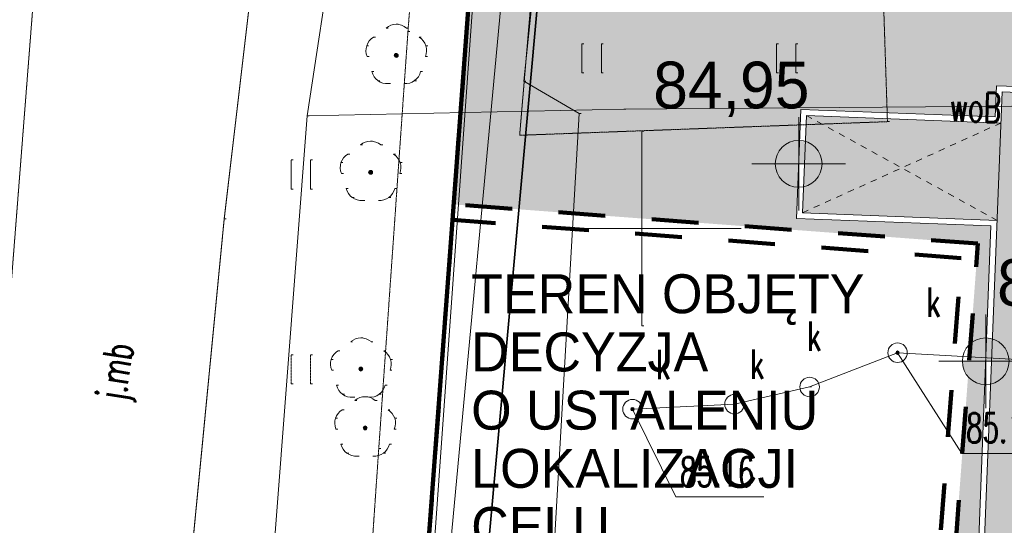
# Model space of a CAD drawing. Extents: x -280518 to 406552, y -27905 to 3675735.
# Tile 11 of 68: x -179824 to -154526, y 117005 to 129982. Entities that reach past the tile are written whole.
import ezdxf

# ---------------------------------------------------------------- set-up
doc = ezdxf.new("R2010")
doc.units = 0
doc.header["$MEASUREMENT"] = 0
for name, pattern in [('L_0_03', [1, 0.5, -0.5]), ('L_0_06', [2, 1.5, -0.5]), ('Long Dashed', [2400, 1200, -1200]), ('Przerywana', [320, 160, -160])]:
    doc.linetypes.add(name, pattern=pattern)
for name, color, linetype, lineweight in [('0_Nr_Pióra__7', 7, 'Continuous', 13), ('Arch drogi_Nr_Pióra__21', 7, 'Continuous', 9), ('ARCH MAPA RUSINOWO_Nr_Pióra__60', 230, 'Continuous', 211), ('Arch opisy_Nr_Pióra__80', 3, 'Continuous', 211), ('arch wypelnienia_Nr_Pióra__101', 8, 'Continuous', 13), ('drzewo_lisciaste_Nr_Pióra__7', 7, 'Continuous', 13), ('inny_obiekt_zagospodarowania_terenu_Nr_Pióra__7', 7, 'Continuous', 13), ('INWENT RZĘDNE_Nr_Pióra__21', 7, 'Continuous', 9), ('jezdnia_Atr17_Nr_Pióra__7', 7, 'Continuous', 13), ('jezdnia_Nr_Pióra__7', 7, 'Continuous', 13), ('kraweznik_Nr_Pióra__7', 7, 'Continuous', 13), ('ogr_Nr_Pióra__7', 7, 'Continuous', 13), ('ogrodzenie_trwale_Nr_Pióra__7', 7, 'Continuous', 13), ('przewod_kanalizacyjny_Nr_Pióra__7', 7, 'Continuous', 13), ('przewod_telekomunikacyjny_napowietrzny_Nr_Pióra__30', 134, 'Continuous', 35), ('przewod_telekomunikacyjny_podziemny_Nr_Pióra__7', 7, 'Continuous', 13), ('przewod_wodociagowy_Atr1_Nr_Pióra__7', 7, 'Continuous', 13), ('przewod_wodociagowy_Nr_Pióra__7', 7, 'Continuous', 13), ('rzedna_Atr2_Nr_Pióra__7', 7, 'Continuous', 13), ('rzedna_Nr_Pióra__7', 7, 'Continuous', 13), ('studnia_kanalizacyjna_Atr17_Nr_Pióra__7', 7, 'Continuous', 13), ('studnia_kanalizacyjna_Nr_Pióra__7', 7, 'Continuous', 13), ('trawnik_Nr_Pióra__7', 7, 'Continuous', 13), ('Wstawianie_ramki_sekcyjnej_z_opisem_Nr_Pióra__7', 7, 'Continuous', 13)]:
    doc.layers.add(name, color=color, linetype=linetype, lineweight=lineweight)
for name, color, linetype, lineweight, true_color in [('218_kontur_uzytku_gruntowego_Nr_Pióra__3', 7, 'Continuous', 13, 0xff6600), ('219_dzialka_ewidencyjna_Nr_Pióra__96', 7, 'Continuous', 13, 0x00d59f), ('Arch opisy_Nr_Pióra__38', 7, 'Continuous', 211, 0xe3b979), ('arch wypelnienia_Nr_Pióra__102', 7, 'Continuous', 9, 0xcccccc), ('arch wypelnienia_Nr_Pióra__4', 7, 'Continuous', 9, 0x029e21)]:
    doc.layers.add(name, color=color, linetype=linetype, lineweight=lineweight, true_color=true_color)
doc.layers.add('INWENT RZĘDNE', color=7, linetype='Continuous')
doc.styles.add('GENERATED_STYLE_4', font='txt')
doc.styles.add('GENERATED_STYLE_9', font='Simplex.shx', dxfattribs={"bigfont": 'BIGFONT.SHX'})
doc.linetypes.add('L_0_15_SHX', pattern='A,0,[2,Rusinowo ZAGOSPODAROWANIE1.Shx,S=7.5,R=0,X=0,Y=0],-7.5,0', length=7.5)
doc.linetypes.add('L_0_B0_SHX', pattern='A,0,[3,Rusinowo ZAGOSPODAROWANIE1.Shx,S=15,R=0,X=0,Y=0],-15,0', length=15)

# ---------------------------------------------------------------- blocks, each defined once
blk = doc.blocks.new('Koty wysokościowe_35', base_point=(-155004, 121215))
at = {"layer": 'INWENT RZĘDNE_Nr_Pióra__21', "linetype": 'Continuous'}
for points in [[(-155004, 121215), (-154404, 121215), (-154449, 121445), (-154579, 121639), (-154774, 121769), (-155004, 121815)], [(-155004, 121215), (-155604, 121215), (-155558, 120985), (-155428, 120791), (-155233, 120661), (-155004, 120615)]]:
    blk.add_hatch(color=256, dxfattribs=at).paths.add_polyline_path(points, flags=0)
for p, q in [((-155004, 120015), (-155004, 122415)), ((-156204, 121215), (-153804, 121215))]:
    blk.add_line(p, q, dxfattribs=at)
blk.add_circle((-155004, 121215), 600, dxfattribs=at)
at = {"layer": 'INWENT RZĘDNE_Nr_Pióra__21', "insert": (-154712, 122415), "char_height": 1200, "attachment_point": 7, "style": 'GENERATED_STYLE_4'}
blk.add_mtext('{85,00}', dxfattribs=at)
blk = doc.blocks.new('Koty wysokościowe_37', base_point=(-159809, 126282))
at = {"layer": 'INWENT RZĘDNE_Nr_Pióra__21', "linetype": 'Continuous'}
for points in [[(-159809, 126282), (-159209, 126282), (-159255, 126511), (-159385, 126706), (-159580, 126836), (-159809, 126882)], [(-159809, 126282), (-160409, 126282), (-160364, 126052), (-160234, 125857), (-160039, 125727), (-159809, 125682)]]:
    blk.add_hatch(color=256, dxfattribs=at).paths.add_polyline_path(points, flags=0)
for p, q in [((-159809, 125082), (-159809, 127482)), ((-161009, 126282), (-158609, 126282))]:
    blk.add_line(p, q, dxfattribs=at)
blk.add_circle((-159809, 126282), 600, dxfattribs=at)
at = {"layer": 'INWENT RZĘDNE_Nr_Pióra__21', "insert": (-163547, 127482), "char_height": 1200, "attachment_point": 7, "style": 'GENERATED_STYLE_4'}
blk.add_mtext('{84,95}', dxfattribs=at)

msp = doc.modelspace()

# ---------------------------------------------------------------- hatches: boundary and pattern name
at = {"layer": 'arch wypelnienia_Nr_Pióra__101', "linetype": 'Continuous'}
msp.add_hatch(color=256, dxfattribs=at).paths.add_polyline_path([(-159708, 125027), (-154712, 124831), (-154615, 127330), (-159611, 127525)], flags=0)
at = {"layer": 'arch wypelnienia_Nr_Pióra__102', "linetype": 'Continuous', "lineweight": 0, "true_color": 0x666666}
msp.add_hatch(color=251, dxfattribs=at).paths.add_polyline_path([(-167895, 87320), (-134226, 85682), (-134069, 89679), (-145121, 90217, -0.256988), (-149513, 92956), (-149501, 93264), (-149404, 95762), (-150842, 95818), (-150649, 100754), (-149587, 127934), (-154583, 128129), (-154615, 127330), (-154712, 124831), (-155841, 95954, -0.41376), (-159988, 92113, -0.413472), (-161424, 93670), (-161284, 97267), (-164781, 97404), (-164903, 94546, -0.417012), (-167666, 92014)], flags=0)
at = {"layer": 'arch wypelnienia_Nr_Pióra__4', "linetype": 'Continuous', "lineweight": 0, "true_color": 0x014f10}
msp.add_hatch(color=108, dxfattribs=at).paths.add_polyline_path([(-171130, 92333), (-167659, 92164, 0.417012), (-165053, 94551), (-164925, 97560), (-161128, 97411), (-161275, 93664, 0.414214), (-159978, 92262, 0.414214), (-155991, 95959), (-155139, 117743), (-154868, 124687), (-159864, 124883), (-159755, 127681), (-154759, 127485), (-154727, 128285), (-143086, 127830), (-143176, 125536), (-141117, 125456), (-134732, 125206), (-134723, 125456), (-133823, 125421), (-133822, 125451), (-133322, 125431), (-133318, 125546), (-137298, 125735), (-136418, 152485), (-165958, 147155), (-167118, 146075), (-168671, 125240), (-155203, 124234), (-157213, 97309), (-170683, 98315)], flags=0)
at = {"layer": 'drzewo_lisciaste_Nr_Pióra__7', "linetype": 'Continuous'}
for points in [[(-170148, 129015, 1), (-170148, 129115, 1)], [(-170808, 126015, 1), (-170808, 126115, 1)], [(-171058, 120965, 1), (-171058, 121065, 1)], [(-170948, 119455, 1), (-170948, 119555, 1)]]:
    msp.add_hatch(color=256, dxfattribs=at).paths.add_polyline_path(points, flags=0)
at = {"layer": 'rzedna_Nr_Pióra__7', "linetype": 'Continuous'}
for points in [[(-157268, 121390, 1), (-157268, 121480, 1)], [(-164078, 119940, 1), (-164078, 120030, 1)]]:
    msp.add_hatch(color=256, dxfattribs=at).paths.add_polyline_path(points, flags=0)

# ---------------------------------------------------------------- linework, layer by layer
at = {"layer": '0_Nr_Pióra__7', "linetype": 'Continuous'}
for p, q in [((-170148, 129865), (-170098, 129865)), ((-170735, 129531), (-170685, 129531)), ((-170409, 129768), (-170359, 129768)), ((-169887, 129768), (-169837, 129768)), ((-169848, 129675), (-169798, 129675)), ((-169560, 129531), (-169510, 129531)), ((-170908, 129313), (-170858, 129313)), ((-169387, 129313), (-169337, 129313)), ((-165379, 129364), (-165329, 129364)), ((-164879, 129364), (-164829, 129364)), ((-160379, 129364), (-160329, 129364)), ((-159879, 129364), (-159829, 129364)), ((-170897, 129036), (-170847, 129036)), ((-170148, 129065), (-170098, 129065)), ((-169398, 129036), (-169348, 129036)), ((-170772, 128650), (-170722, 128650)), ((-169523, 128650), (-169473, 128650)), ((-165379, 128614), (-165329, 128614)), ((-164879, 128614), (-164829, 128614)), ((-160379, 128614), (-160329, 128614)), ((-159879, 128614), (-159829, 128614)), ((-170617, 128417), (-170567, 128417)), ((-170349, 128343), (-170299, 128343)), ((-169947, 128343), (-169897, 128343)), ((-169678, 128417), (-169628, 128417)), ((-166868, 128405), (-166818, 128405)), ((-172438, 127515), (-172388, 127515)), ((-165448, 127575), (-165398, 127575)), ((-164298, 127685), (-164248, 127685)), ((-157528, 127365), (-157478, 127365)), ((-166978, 127015), (-166928, 127015)), ((-163838, 127125), (-163788, 127125)), ((-171069, 126768), (-171019, 126768)), ((-170808, 126865), (-170758, 126865)), ((-170547, 126768), (-170497, 126768)), ((-171395, 126531), (-171345, 126531)), ((-170220, 126531), (-170170, 126531)), ((-172849, 126384), (-172799, 126384)), ((-172349, 126384), (-172299, 126384)), ((-171568, 126313), (-171518, 126313)), ((-170047, 126313), (-169997, 126313)), ((-171557, 126036), (-171507, 126036)), ((-170808, 126065), (-170758, 126065)), ((-170058, 126036), (-170008, 126036)), ((-172849, 125634), (-172799, 125634)), ((-172349, 125634), (-172299, 125634)), ((-171432, 125650), (-171382, 125650)), ((-170183, 125650), (-170133, 125650)), ((-171277, 125417), (-171227, 125417)), ((-171009, 125343), (-170959, 125343)), ((-170607, 125343), (-170557, 125343)), ((-170338, 125417), (-170288, 125417)), ((-174568, 124875), (-174518, 124875)), ((-166338, 124625), (-166288, 124625)), ((-161338, 124625), (-161288, 124625)), ((-163838, 122125), (-163788, 122125)), ((-171319, 121718), (-171269, 121718)), ((-171058, 121815), (-171008, 121815)), ((-170797, 121718), (-170747, 121718)), ((-171645, 121481), (-171595, 121481)), ((-170470, 121481), (-170420, 121481)), ((-157268, 121435), (-157218, 121435)), ((-157268, 121435), (-157218, 121435)), ((-157268, 121435), (-157218, 121435)), ((-172849, 121384), (-172799, 121384)), ((-172349, 121384), (-172299, 121384)), ((-171818, 121263), (-171768, 121263)), ((-170297, 121263), (-170247, 121263)), ((-171807, 120986), (-171757, 120986)), ((-171058, 121015), (-171008, 121015)), ((-170308, 120986), (-170258, 120986)), ((-172849, 120634), (-172799, 120634)), ((-172349, 120634), (-172299, 120634)), ((-171682, 120600), (-171632, 120600)), ((-170433, 120600), (-170383, 120600)), ((-159528, 120555), (-159478, 120555)), ((-171527, 120367), (-171477, 120367)), ((-171259, 120293), (-171209, 120293)), ((-171209, 120208), (-171159, 120208)), ((-170948, 120305), (-170898, 120305)), ((-170857, 120293), (-170807, 120293)), ((-170687, 120208), (-170637, 120208)), ((-170588, 120367), (-170538, 120367)), ((-171535, 119971), (-171485, 119971)), ((-170360, 119971), (-170310, 119971)), ((-164078, 119985), (-164028, 119985)), ((-164078, 119985), (-164028, 119985)), ((-164078, 119985), (-164028, 119985)), ((-161458, 120115), (-161408, 120115)), ((-171708, 119753), (-171658, 119753)), ((-170187, 119753), (-170137, 119753)), ((-171697, 119476), (-171647, 119476)), ((-170948, 119505), (-170898, 119505)), ((-170198, 119476), (-170148, 119476)), ((-171572, 119090), (-171522, 119090)), ((-170598, 118975), (-170548, 118975)), ((-170323, 119090), (-170273, 119090)), ((-171417, 118857), (-171367, 118857)), ((-171149, 118783), (-171099, 118783)), ((-170747, 118783), (-170697, 118783)), ((-170478, 118857), (-170428, 118857)), ((-155618, 118845), (-155568, 118845)), ((-162968, 117735), (-162918, 117735)), ((-160755, 117735), (-160705, 117735))]:
    msp.add_line(p, q, dxfattribs=at)
at = {"layer": '218_kontur_uzytku_gruntowego_Nr_Pióra__3', "linetype": 'L_0_03', "flags": 128}
for points in [[(-167118, 146075), (-171498, 87345)], [(-171498, 87345), (-167118, 146075)]]:
    msp.add_lwpolyline(points, dxfattribs=at)
at = {"layer": '219_dzialka_ewidencyjna_Nr_Pióra__96', "linetype": 'Continuous', "flags": 128}
msp.add_lwpolyline([(-167118, 146075), (-171498, 87345)], dxfattribs=at)
at = {"layer": 'Arch drogi_Nr_Pióra__21', "linetype": 'Continuous'}
for p, q in [((-154727, 128285), (-154759, 127485)), ((-144435, 127882), (-154727, 128285)), ((-154583, 128129), (-155841, 95954)), ((-144591, 127738), (-154583, 128129)), ((-159864, 124883), (-159755, 127681)), ((-154759, 127485), (-159755, 127681)), ((-159708, 125027), (-159611, 127525)), ((-154615, 127330), (-159611, 127525)), ((-154712, 124831), (-159708, 125027)), ((-154868, 124687), (-159864, 124883)), ((-154868, 124687), (-155991, 95959))]:
    msp.add_line(p, q, dxfattribs=at)
at = {"layer": 'Arch drogi_Nr_Pióra__21', "linetype": 'Przerywana'}
for p, q in [((-159611, 127525), (-154712, 124831)), ((-159708, 125027), (-154615, 127330))]:
    msp.add_line(p, q, dxfattribs=at)
at = {"layer": 'ARCH MAPA RUSINOWO_Nr_Pióra__60', "linetype": 'Continuous', "flags": 128}
msp.add_lwpolyline([(-172900, 68619), (-167118, 146075)], dxfattribs=at)
at = {"layer": 'Arch opisy_Nr_Pióra__38', "linetype": 'Long Dashed'}
for p, q in [((-168701, 124841), (-170650, 98714)), ((-155631, 123865), (-168701, 124841)), ((-157582, 97738), (-155631, 123865))]:
    msp.add_line(p, q, dxfattribs=at)
at = {"layer": 'Arch opisy_Nr_Pióra__80', "linetype": 'Long Dashed'}
for p, q in [((-167118, 146075), (-168671, 125240)), ((-155206, 124235), (-168671, 125240)), ((-157213, 97309), (-155203, 124234))]:
    msp.add_line(p, q, dxfattribs=at)
at = {"layer": 'drzewo_lisciaste_Nr_Pióra__7', "linetype": 'Continuous'}
for centre in [(-170148, 129065), (-170808, 126065), (-171058, 121015), (-170948, 119505)]:
    msp.add_circle(centre, 50, dxfattribs=at)
for centre, start, end in [((-170148, 129465), 49.272, 130.728), ((-170528, 129189), 121.308, 202.548), ((-169768, 129189), 337.452, 58.692), ((-170383, 128741), 193.221, 274.871), ((-169913, 128741), 265.129, 346.779), ((-170808, 126465), 49.272, 130.728), ((-171188, 126189), 121.308, 202.548), ((-170428, 126189), 337.452, 58.692), ((-171043, 125741), 193.221, 274.871), ((-170573, 125741), 265.129, 346.779), ((-171058, 121415), 49.272, 130.728), ((-171438, 121139), 121.308, 202.548), ((-170678, 121139), 337.452, 58.692), ((-171293, 120691), 193.221, 274.871), ((-170823, 120691), 265.129, 346.779), ((-170948, 119905), 49.272, 130.728), ((-171328, 119629), 121.308, 202.548), ((-170568, 119629), 337.452, 58.692), ((-171183, 119181), 193.221, 274.871), ((-170713, 119181), 265.129, 346.779)]:
    msp.add_arc(centre, 400, start, end, dxfattribs=at)
at = {"layer": 'inny_obiekt_zagospodarowania_terenu_Nr_Pióra__7', "linetype": 'L_0_03', "flags": 128}
for points in [[(-166978, 127015), (-166118, 137175), (-165748, 141415), (-158018, 142295)], [(-158018, 142295), (-157528, 127365), (-166978, 127015)]]:
    msp.add_lwpolyline(points, dxfattribs=at)
at = {"layer": 'jezdnia_Nr_Pióra__7', "linetype": 'L_0_06', "flags": 128}
msp.add_lwpolyline([(285352, 2827935), (277562, 2810715), (271372, 2796145), (261312, 2773715), (249882, 2748165), (248142, 2743375), (242242, 2730355), (233542, 2711115), (225782, 2693815), (216222, 2672415), (206472, 2651165), (189432, 2612485), (187482, 2608135), (184972, 2602115), (182542, 2597365), (177212, 2585275), (170622, 2570005), (165402, 2558665), (157832, 2541405), (155702, 2536775), (151672, 2527605), (145522, 2513615), (142562, 2507015), (140832, 2503265), (142412, 2501085), (141472, 2498445), (138422, 2497425), (134132, 2487705), (129372, 2477255), (128222, 2474565), (124972, 2466885), (117012, 2449375), (106352, 2424875), (104282, 2419625), (103902, 2418795), (99702, 2409535), (95562, 2399875), (87642, 2381835), (82852, 2370845), (77642, 2359275), (68622, 2339005), (62252, 2325005), (55272, 2309035), (49802, 2296505), (46682, 2289075), (39172, 2272255), (34312, 2260185), (31102, 2253365), (26382, 2242235), (21982, 2232225), (18742, 2225015), (13412, 2213415), (10552, 2207355), (2192, 2188925), (-4218, 2175165), (-10418, 2159675), (-12378, 2155195), (-18418, 2141345), (-24688, 2127295), (-25728, 2124725), (-29108, 2114615), (-32478, 2104965), (-33338, 2100765), (-34758, 2094245), (-35368, 2091235), (-35858, 2087735), (-37248, 2077715), (-38488, 2062955), (-40488, 2042055), (-41868, 2026495), (-43328, 2008685), (-44998, 1988755), (-45958, 1975605), (-46308, 1969295), (-47148, 1959485), (-47728, 1954085), (-48898, 1937665), (-49328, 1931645), (-49798, 1925185), (-50978, 1911725), (-51928, 1901785), (-52498, 1895505), (-52638, 1893275), (-54288, 1873965), (-55778, 1857715), (-57198, 1842625), (-59548, 1816765), (-60868, 1801635), (-61588, 1792535), (-62358, 1783205), (-63628, 1767595), (-65018, 1750515), (-65858, 1739665), (-67078, 1724375), (-68348, 1706765), (-68968, 1698255), (-67998, 1697735), (-66158, 1696755), (-66288, 1693695), (-69368, 1693025), (-70898, 1673905), (-71818, 1663695), (-72908, 1651065), (-71818, 1650255), (-68838, 1648015), (-69208, 1644125), (-72428, 1642245), (-73588, 1641565), (-74038, 1632565), (-75068, 1620985), (-75888, 1610175), (-76148, 1606825), (-76458, 1603125), (-77668, 1588945), (-78928, 1574165), (-80628, 1555625), (-83468, 1524215), (-85288, 1497555), (-87588, 1468095), (-91208, 1427565), (-93468, 1401895), (-93858, 1397345), (-93858, 1395575), (-94378, 1368255), (-95148, 1330855), (-96058, 1285265), (-96178, 1279615), (-96828, 1254745), (-97018, 1246705), (-96978, 1243575), (-97168, 1225315), (-97508, 1199625), (-98018, 1187925), (-98038, 1187505), (-98798, 1149585), (-98778, 1148245), (-98868, 1140885), (-98858, 1139475), (-99298, 1129975), (-99438, 1123185), (-100028, 1089835), (-100548, 1068305), (-101018, 1046555), (-101018, 1038645), (-101638, 1027035), (-101968, 1016095), (-102708, 1001885), (-103248, 986485), (-103678, 964745), (-103958, 952075), (-105108, 913625), (-105848, 887645), (-106408, 875755), (-108328, 812425), (-110168, 762165), (-110708, 746275), (-112098, 702445), (-113088, 666595), (-113868, 644795), (-115078, 614545), (-115588, 602865), (-115768, 595095), (-116088, 574855), (-116458, 565835), (-117318, 547885), (-117918, 530015), (-118718, 508845), (-119868, 489945), (-120688, 473315), (-122838, 459495), (-126088, 437525), (-129278, 416565), (-131178, 404385), (-133128, 390885), (-135398, 375905), (-137238, 363925), (-138928, 353525), (-140648, 342455), (-142618, 329865), (-143958, 321975), (-144998, 315285), (-147298, 299535), (-149478, 285165), (-151078, 274965), (-152408, 266605), (-154808, 252685), (-157028, 239535), (-158888, 227805), (-159698, 222255), (-162618, 207805), (-163618, 199855), (-166508, 181855), (-168868, 166415), (-170548, 155795), (-171328, 153835), (-171518, 152625), (-172568, 142445), (-172928, 138825), (-174568, 124875), (-176058, 109515), (-176758, 97375), (-176948, 92825), (-177218, 86205), (-177478, 78255), (-177738, 71655), (-178068, 63225), (-178408, 47705), (-178738, 31525), (-178848, 17605), (-178908, 2015), (-179198, -2285), (-178748, -5785), (-177408, -9745), (-174668, -13735), (-170858, -16295), (-189708, -11695), (-188628, -10625), (-187558, -9075), (-186548, -6185), (-185638, -1895), (-185198, 5835), (-185028, 15845), (-184718, 26615), (-184578, 39355), (-183978, 54135), (-183408, 68005), (-182638, 84115), (-182098, 97175), (-181538, 107115), (-181438, 108665), (-181418, 109075), (-180458, 117875), (-179328, 132325), (-178658, 138785), (-176668, 153635), (-175888, 155595), (-174208, 166215), (-171848, 181655), (-168958, 199655), (-167958, 207605), (-165038, 222055), (-164228, 227605), (-162368, 239335), (-160148, 252485), (-157748, 266405), (-156418, 274765), (-154818, 284965), (-152638, 299335), (-150338, 315085), (-147958, 329665), (-145988, 342255), (-144268, 353325), (-142578, 363725), (-140738, 375705), (-138468, 390685), (-136518, 404185), (-134508, 417385), (-132358, 429425), (-131088, 438045), (-129248, 450125), (-128088, 459485), (-126408, 470305), (-125758, 481125), (-124888, 493635), (-124018, 509495), (-123388, 521235), (-122978, 533825), (-122558, 547795), (-121798, 565635), (-121428, 574655), (-120318, 603055), (-120218, 605595), (-117878, 680105), (-116668, 721455), (-116238, 735805), (-114288, 791095), (-113008, 826295), (-111828, 861685), (-110948, 887905), (-110808, 892095), (-110198, 910515), (-108978, 942695), (-108398, 967385), (-107478, 997945), (-110078, 1000735), (-110018, 1003855), (-107458, 1006055), (-106518, 1042845), (-106128, 1075235), (-105678, 1083985), (-105328, 1099825), (-105278, 1116265), (-105058, 1129985), (-104958, 1141335), (-104628, 1154485), (-104128, 1166615), (-103998, 1169725), (-103698, 1177155), (-103308, 1186965), (-102678, 1202465), (-102558, 1204995), (-102208, 1223815), (-101778, 1242105), (-101808, 1246065), (-101768, 1249565), (-101578, 1259515), (-101208, 1283065), (-100978, 1304485), (-100688, 1320605), (-100388, 1334815), (-100168, 1356825), (-99438, 1379165), (-99128, 1387805), (-98918, 1393495), (-98958, 1398255), (-97928, 1409905), (-95518, 1435485), (-93868, 1454415), (-92328, 1472725), (-90368, 1495965), (-88468, 1519805), (-86718, 1540325), (-85308, 1558135), (-84278, 1574405), (-84268, 1574615), (-83358, 1583795), (-82438, 1595745), (-81538, 1606295), (-81108, 1612225), (-79798, 1626805), (-78498, 1641435), (-77258, 1657215), (-76558, 1667145), (-75698, 1679405), (-74578, 1693635), (-72978, 1711465), (-72178, 1721495), (-71218, 1733565), (-70798, 1739565), (-70658, 1741515), (-70498, 1743625), (-69528, 1756105), (-68828, 1765425), (-68158, 1775315), (-66938, 1789605), (-65808, 1801915), (-64918, 1811335), (-66978, 1812415), (-66698, 1815035), (-64458, 1817105), (-64208, 1819525), (-63618, 1826775), (-62818, 1835765), (-61508, 1850405), (-59438, 1872275), (-57548, 1891655), (-57538, 1891835), (-57358, 1894535), (-56918, 1898785), (-55478, 1916905), (-54488, 1929325), (-53288, 1944045), (-51998, 1959975), (-51848, 1963055), (-50228, 1984085), (-48368, 2006245), (-47858, 2012785), (-47528, 2016925), (-46658, 2027645), (-45228, 2047035), (-43258, 2065755), (-42138, 2077455), (-41398, 2086625), (-39838, 2096225), (-39088, 2101665), (-36008, 2111085), (-30918, 2126755), (-28628, 2132085), (-22608, 2145285), (-15308, 2161775), (-7678, 2179785), (-2798, 2190825), (5692, 2210185), (12482, 2225545), (16652, 2234245), (15622, 2235125), (13012, 2237375), (14282, 2239655), (18812, 2238805), (25372, 2253565), (31502, 2267505), (37882, 2282445), (48052, 2305985), (54012, 2319585), (60802, 2335035), (71522, 2359225), (77492, 2372395), (82762, 2384435), (87872, 2395355), (93792, 2408485), (98232, 2418455), (100652, 2424115), (106712, 2439135), (115532, 2458795), (121482, 2471965), (127862, 2486975), (137672, 2509465), (145782, 2527865), (148912, 2534925), (154652, 2547475), (160232, 2560135), (171642, 2586155), (176852, 2597615), (188952, 2625315), (200582, 2651315), (213412, 2680675), (225912, 2709015), (241742, 2744305), (248712, 2760375), (256902, 2778435), (262642, 2791385), (268382, 2805115), (275892, 2822285), (282782, 2838335), (286312, 2845915), (287452, 2848965), (288852, 2853845), (289672, 2857055), (290982, 2863555), (291382, 2868555), (290982, 2875955), (287442, 2886725), (285262, 2894025), (279772, 2911015), (274092, 2928565), (268292, 2946165), (263492, 2960475), (257562, 2978755), (251142, 2999295), (247412, 3011305), (244022, 3012015), (243492, 3014185), (244262, 3015205), (245482, 3016825), (242372, 3025045), (239212, 3033265), (235122, 3046735), (228852, 3065575), (221372, 3087105), (210472, 3118905), (201572, 3145395), (187962, 3186545), (179252, 3212295), (164932, 3255075), (162792, 3261355), (147712, 3305585), (136282, 3339725), (124862, 3373705), (114512, 3404895), (104142, 3435685), (92452, 3469795), (80652, 3505105), (71072, 3534345), (61322, 3563015), (55562, 3580805), (47392, 3605815), (39312, 3629445), (30822, 3654705), (23692, 3675735), (29012, 3672615), (37082, 3648765), (47012, 3619115), (59622, 3581175), (70602, 3548355), (84412, 3507035), (101152, 3456755), (109592, 3432165), (118372, 3405845), (124312, 3388015), (126222, 3382625), (134182, 3358855), (145872, 3324035), (155952, 3293965), (168332, 3257125), (177392, 3230435), (188052, 3199365), (192912, 3184185), (194622, 3179425), (206432, 3143505), (215392, 3117275), (222122, 3097535), (225682, 3087355), (229372, 3076555), (235662, 3058245), (242292, 3038345), (248482, 3020185), (251102, 3012725), (256642, 2995965), (260332, 2984965), (265992, 2968285), (269452, 2958075), (271232, 2953335), (273152, 2947935), (278902, 2930235), (285432, 2910705), (287772, 2903915), (289992, 2896225), (294622, 2881135), (296622, 2868365), (295872, 2863745), (294862, 2857185), (293192, 2850905), (291792, 2846365), (291312, 2844795), (287432, 2834905)], close=True, dxfattribs=at)
at = {"layer": 'kraweznik_Nr_Pióra__7', "linetype": 'Continuous', "flags": 128}
msp.add_lwpolyline([(-178408, 47705), (-178068, 63225), (-177958, 66335), (-177738, 71655), (-177478, 78255), (-177218, 86205), (-176948, 92825), (-176758, 97375), (-176058, 109515), (-174568, 124875), (-172928, 138825), (-172568, 142445), (-171518, 152625), (-171328, 153835), (-170548, 155795), (-168868, 166415), (-166508, 181855), (-163618, 199855)], dxfattribs=at)
at = {"layer": 'ogr_Nr_Pióra__7', "linetype": 'Continuous', "flags": 128}
msp.add_lwpolyline([(-170898, 92314), (-167392, 141476), (-157522, 143021)], dxfattribs=at)
at = {"layer": 'ogr_Nr_Pióra__7', "linetype": 'L_0_15_SHX', "flags": 128}
msp.add_lwpolyline([(-170898, 92314), (-167392, 141476), (-157522, 143021)], dxfattribs=at)
at = {"layer": 'ogrodzenie_trwale_Nr_Pióra__7', "linetype": 'Continuous', "flags": 128}
msp.add_lwpolyline([(-157498, 143075), (-165538, 141745), (-166528, 141585), (-167338, 131625), (-168808, 115935), (-170898, 92325)], dxfattribs=at)
at = {"layer": 'ogrodzenie_trwale_Nr_Pióra__7', "linetype": 'L_0_15_SHX', "flags": 128}
msp.add_lwpolyline([(-157498, 143075), (-165538, 141745), (-166528, 141585), (-167338, 131625), (-168808, 115935), (-170898, 92325)], dxfattribs=at)
at = {"layer": 'przewod_kanalizacyjny_Nr_Pióra__7', "linetype": 'Continuous', "flags": 128}
msp.add_lwpolyline([(-164078, 119985), (-161458, 120115), (-159528, 120555), (-157268, 121435), (-145588, 120785), (-138498, 120575), (-133508, 120355)], dxfattribs=at)
at = {"layer": 'przewod_telekomunikacyjny_napowietrzny_Nr_Pióra__30', "linetype": 'Continuous'}
msp.add_line((-169968, 92475), (-165548, 141065), dxfattribs=at)
at = {"layer": 'przewod_telekomunikacyjny_napowietrzny_Nr_Pióra__30', "linetype": 'L_0_B0_SHX'}
msp.add_line((-169968, 92475), (-165548, 141065), dxfattribs=at)
at = {"layer": 'przewod_telekomunikacyjny_podziemny_Nr_Pióra__7', "linetype": 'Continuous', "flags": 128}
msp.add_lwpolyline([(-165548, 141065), (-166868, 128405), (-165448, 127575), (-166538, 108725), (-167398, 98715), (-167808, 93855), (-168678, 82015), (-170208, 73405), (-171408, 60305), (-172648, 49255), (-171598, 47195), (-170148, 45825), (-170248, 43765), (-171058, 40975), (-170538, 32545), (-167778, 23495), (-168618, 22795)], dxfattribs=at)
at = {"layer": 'przewod_wodociagowy_Nr_Pióra__7', "linetype": 'Continuous', "flags": 128}
for points in [[(-190318, 138705), (-184778, 138295), (-176358, 137275), (-171048, 136625), (-172438, 127515), (-173508, 113575), (-174668, 100955), (-175178, 93075), (-175668, 85635), (-176758, 70945), (-177368, 60475), (-177988, 43605), (-164548, 45915), (-140538, 49965), (-125218, 52425), (-111668, 53985), (-97248, 55535), (-98008, 31975), (-98518, 16685)], [(-172438, 127515), (-164298, 127685), (-151008, 127785), (-134118, 128135), (-133208, 128165)]]:
    msp.add_lwpolyline(points, dxfattribs=at)
at = {"layer": 'rzedna_Atr2_Nr_Pióra__7', "linetype": 'Continuous', "flags": 128}
for points in [[(-157268, 121435), (-155618, 118845), (-153341, 118845)], [(-164078, 119985), (-162968, 117735), (-160755, 117735)]]:
    msp.add_lwpolyline(points, dxfattribs=at)
at = {"layer": 'rzedna_Nr_Pióra__7', "linetype": 'Continuous'}
for centre in [(-157268, 121435), (-164078, 119985)]:
    msp.add_circle(centre, 45, dxfattribs=at)
at = {"layer": 'studnia_kanalizacyjna_Nr_Pióra__7', "linetype": 'Continuous'}
for centre in [(-157268, 121435), (-159528, 120555), (-164078, 119985), (-161458, 120115)]:
    msp.add_circle(centre, 250, dxfattribs=at)
at = {"layer": 'trawnik_Nr_Pióra__7', "linetype": 'L_0_03', "flags": 128}
for points in [[(-174568, 124875), (-172928, 138825), (-172568, 142445), (-168938, 144535), (-168738, 144085), (-169848, 129675), (-170598, 118975), (-171258, 109395), (-172228, 98815), (-173128, 91535), (-174078, 91715), (-175228, 91885), (-176058, 92245), (-176948, 92825), (-176758, 97375), (-176058, 109515)], [(-158018, 142295), (-157528, 127365), (-166978, 127015), (-166118, 137175), (-165748, 141415)]]:
    msp.add_lwpolyline(points, close=True, dxfattribs=at)
for points in [[(-165379, 128614), (-165379, 129364)], [(-164879, 128614), (-164879, 129364)], [(-160379, 128614), (-160379, 129364)], [(-159879, 128614), (-159879, 129364)], [(-172849, 125634), (-172849, 126384)], [(-172349, 125634), (-172349, 126384)], [(-172849, 120634), (-172849, 121384)], [(-172349, 120634), (-172349, 121384)]]:
    msp.add_lwpolyline(points, dxfattribs=at)
at = {"layer": 'Wstawianie_ramki_sekcyjnej_z_opisem_Nr_Pióra__7', "linetype": 'Continuous', "flags": 128}
for points in [[(-163838, 122125), (-163838, 127125)], [(-163838, 122125), (-163838, 127125)], [(-166338, 124625), (-161338, 124625)], [(-166338, 124625), (-161338, 124625)]]:
    msp.add_lwpolyline(points, dxfattribs=at)

# ---------------------------------------------------------------- block references
at = {"layer": 'INWENT RZĘDNE'}
for name, p in [('Koty wysokościowe_37', (-159809, 126282)), ('Koty wysokościowe_35', (-155004, 121215))]:
    msp.add_blockref(name, p, dxfattribs=at)

# ---------------------------------------------------------------- texts
at = {"layer": 'INWENT RZĘDNE_Nr_Pióra__21', "linetype": 'Continuous', "insert": (-168224, 106005), "char_height": 1000, "width": 11167.33, "attachment_point": 7, "line_spacing_factor": 0.895892, "style": 'GENERATED_STYLE_4'}
msp.add_mtext('{TEREN OBJĘTY DECYZJA \\PO USTALENIU\\PLOKALIZACJI\\PCELU PUBLICZNEGO\\Pnr. IZP.6733.27.2024\\Pprzeznaczony na budowę oczyszczalni ścieków}', dxfattribs=at)
at = {"layer": 'jezdnia_Atr17_Nr_Pióra__7', "linetype": 'Continuous', "insert": (-177856, 120284), "char_height": 750, "attachment_point": 1, "rotation": 81.3, "style": 'GENERATED_STYLE_9'}
msp.add_mtext('{\\W0.660000x;j.mb}', dxfattribs=at)
at = {"layer": 'przewod_wodociagowy_Atr1_Nr_Pióra__7', "linetype": 'Continuous', "insert": (-155915, 128125), "char_height": 750, "attachment_point": 1, "rotation": 358.8, "style": 'GENERATED_STYLE_9'}
msp.add_mtext('{\\W0.660000x;woB}', dxfattribs=at)
at = {"layer": 'rzedna_Atr2_Nr_Pióra__7', "linetype": 'Continuous', "char_height": 750, "attachment_point": 1, "style": 'GENERATED_STYLE_9'}
for s, insert in [('{\\W0.660000x;85.14}', (-155509, 119880)), ('{\\W0.660000x;85.16}', (-162859, 118752))]:
    msp.add_mtext(s, dxfattribs=dict(at, insert=insert))
at = {"layer": 'studnia_kanalizacyjna_Atr17_Nr_Pióra__7', "linetype": 'Continuous', "char_height": 750, "attachment_point": 1, "style": 'GENERATED_STYLE_9'}
for insert in [(-156523, 123106), (-159593, 122236), (-163473, 121506), (-161053, 121516)]:
    msp.add_mtext('{\\W0.660000x;k}', dxfattribs=dict(at, insert=insert))

doc.saveas('drawing.dxf')
